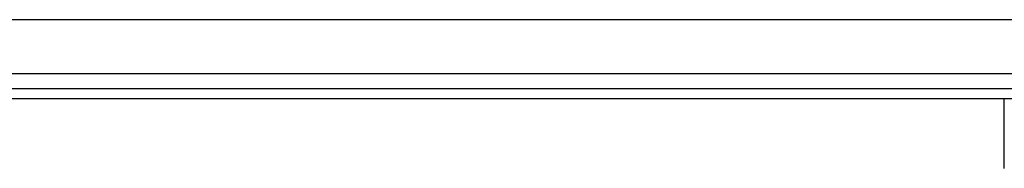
# Model space of a CAD drawing. Extents: x -702 to 168, y -90 to 90.
# Tile 5 of 9: x -267 to -90, y -75 to -48. Entities that reach past the tile are written whole.
import ezdxf

# ---------------------------------------------------------------- set-up
doc = ezdxf.new("R2010")
doc.units = 0
doc.layers.add('AM_0', color=7, linetype='CONTINUOUS')

msp = doc.modelspace()

# ---------------------------------------------------------------- linework, layer by layer
at = {"layer": 'AM_0', "color": 7, "linetype": 'CONTINUOUS'}
for p, q in [((-440, -48.19), (50, -48.19)), ((-440, -57.89), (50, -57.89)), ((-440, -60.6), (50, -60.6)), ((-440, -62.39), (50, -62.39)), ((-90, -75), (-90, -62.39))]:
    msp.add_line(p, q, dxfattribs=at)

doc.saveas('drawing.dxf')
